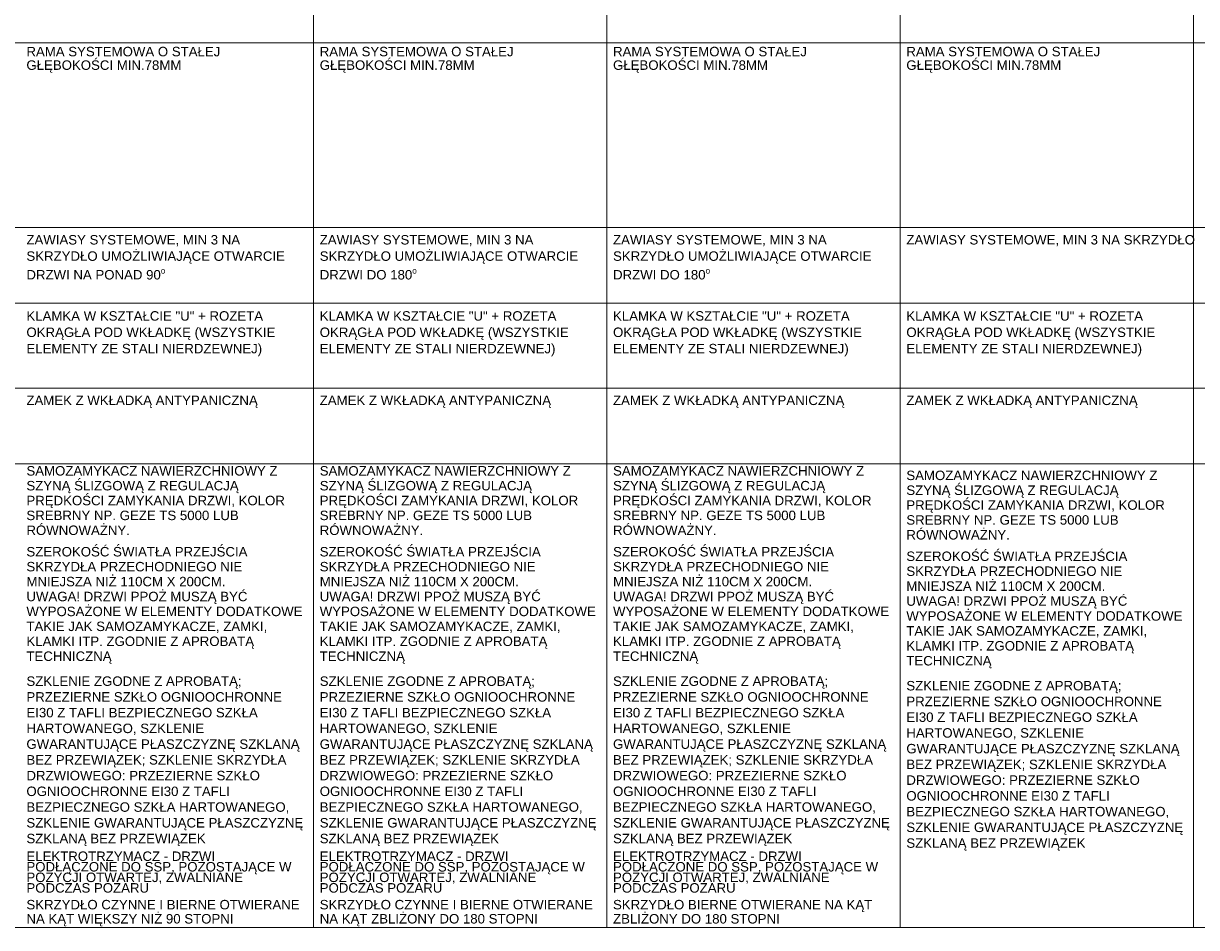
# Paper-space layout 'A-57 ZESTAWIENIE STOLARKI PROJEKTOWANEJ' of a CAD drawing. Header units: millimetres. Extents: x 0 to 900, y 0 to 1010.
# Tile 59 of 63: x 549 to 673, y 812 to 908. Entities that reach past the tile are written whole.
import ezdxf
from ezdxf.xclip import XClip

# ---------------------------------------------------------------- set-up
doc = ezdxf.new("R2010")
doc.units = ezdxf.units.MM
doc.header["$MEASUREMENT"] = 0
doc.header["$XCLIPFRAME"] = 0
doc.layers.add('0_Nr_pióra__7', color=7, linetype='Continuous', lineweight=18, true_color=0x171717)
doc.layers.add('0_Nr_pióra__94', color=7, linetype='Continuous', lineweight=5, true_color=0x3b3b3b)
doc.layers.add('A_podrys', color=7, linetype='Continuous')
doc.styles.add('STYL_AUTOMATYCZNY_1', font='arial.ttf')

# ---------------------------------------------------------------- blocks, each defined once
blk = doc.blocks.new('Rysunek_1_1', base_point=(-2089.9, -1946.74))
at = {"layer": '0_Nr_pióra__94', "color": 250, "linetype": 'Continuous', "lineweight": 5, "true_color": 0x3b3b3b}
for p, q in [((579.6, 1002.64), (579.6, 812.25)), ((610.6, 1002.64), (610.6, 812.25)), ((641.6, 1002.64), (641.6, 812.25)), ((672.6, 1002.64), (672.6, 812.25)), ((300.6, 905.75), (858.6, 905.75)), ((300.6, 886.25), (858.6, 886.25)), ((35.27, 878.25), (856.6, 878.25)), ((35.27, 869.25), (887.6, 869.25)), ((35.27, 861.25), (856.6, 861.25)), ((31.27, 812.25), (889.6, 812.25))]:
    blk.add_line(p, q, dxfattribs=at)
at = {"layer": '0_Nr_pióra__7', "color": 250, "linetype": 'Continuous', "lineweight": 18, "true_color": 0x171717, "char_height": 1, "width": 29.4591, "attachment_point": 1, "style": 'STYL_AUTOMATYCZNY_1'}
for s, insert, line_spacing_factor in [('\\A1;{\\pql;\\fArial|b0|i0|c238|p0;\\W1.000000;RAMA SYSTEMOWA O STAŁEJ GŁĘBOKOŚCI MIN.78MM}', (549.26, 905.33), 0.859401), ('\\A1;{\\pql;\\fArial|b0|i0|c238|p0;\\W1.000000;RAMA SYSTEMOWA O STAŁEJ GŁĘBOKOŚCI MIN.78MM}', (580.26, 905.33), 0.859401), ('\\A1;{\\pql;\\fArial|b0|i0|c238|p0;\\W1.000000;RAMA SYSTEMOWA O STAŁEJ GŁĘBOKOŚCI MIN.78MM}', (611.26, 905.33), 0.859401), ('\\A1;{\\pql;\\fArial|b0|i0|c238|p0;\\W1.000000;RAMA SYSTEMOWA O STAŁEJ GŁĘBOKOŚCI MIN.78MM}', (642.26, 905.33), 0.859401), ('\\A1;{\\pql;\\fArial|b0|i0|c238|p0;\\W1.000000;ZAWIASY SYSTEMOWE, MIN 3 NA SKRZYDŁO UMOŻLIWIAJĄCE OTWARCIE DRZWI NA PONAD 90\\fArial|b0|i0|c238|p0;\\H0.942857x;\\W1.000000;\\A1{\\H.66x;\\So^  ;}\\fArial|b0|i0|c238|p0;\\H1.060606x;\\W1.000000; }', (549.26, 885.44), 1.035535), ('\\A1;{\\pql;\\fArial|b0|i0|c238|p0;\\W1.000000;ZAWIASY SYSTEMOWE, MIN 3 NA SKRZYDŁO UMOŻLIWIAJĄCE OTWARCIE DRZWI DO 180\\fArial|b0|i0|c238|p0;\\H0.942857x;\\W1.000000;\\A1{\\H.66x;\\So^  ;}\\fArial|b0|i0|c238|p0;\\H1.060606x;\\W1.000000; }', (580.26, 885.44), 1.035535), ('\\A1;{\\pql;\\fArial|b0|i0|c238|p0;\\W1.000000;ZAWIASY SYSTEMOWE, MIN 3 NA SKRZYDŁO UMOŻLIWIAJĄCE OTWARCIE DRZWI DO 180\\fArial|b0|i0|c238|p0;\\H0.942857x;\\W1.000000;\\A1{\\H.66x;\\So^  ;}\\fArial|b0|i0|c238|p0;\\H1.060606x;\\W1.000000; }', (611.26, 885.44), 1.035535), ('\\A1;{\\pql;\\fArial|b0|i0|c238|p0;\\W1.000000;ZAWIASY SYSTEMOWE, MIN 3 NA \\fArial|b0|i0|c238|p0;\\W1.000000;SKRZYDŁO}', (642.26, 885.44), 1.001649), ('\\A1;{\\pql;\\fArial|b0|i0|c238|p0;\\W1.000000;KLAMKA W KSZTAŁCIE "U" + ROZETA OKRĄGŁA POD WKŁADKĘ (WSZYSTKIE ELEMENTY ZE STALI NIERDZEWNEJ)}', (549.26, 877.39), 1.036028), ('\\A1;{\\pql;\\fArial|b0|i0|c238|p0;\\W1.000000;KLAMKA W KSZTAŁCIE "U" + ROZETA OKRĄGŁA POD WKŁADKĘ (WSZYSTKIE ELEMENTY ZE STALI NIERDZEWNEJ)}', (580.26, 877.39), 1.036028), ('\\A1;{\\pql;\\fArial|b0|i0|c238|p0;\\W1.000000;KLAMKA W KSZTAŁCIE "U" + ROZETA OKRĄGŁA POD WKŁADKĘ (WSZYSTKIE ELEMENTY ZE STALI NIERDZEWNEJ)}', (611.26, 877.39), 1.036028), ('\\A1;{\\pql;\\fArial|b0|i0|c238|p0;\\W1.000000;KLAMKA W KSZTAŁCIE "U" + ROZETA OKRĄGŁA POD WKŁADKĘ (WSZYSTKIE ELEMENTY ZE STALI NIERDZEWNEJ)}', (642.26, 877.39), 1.036028), ('\\A1;{\\pql;\\fArial|b0|i0|c238|p0;\\W1.000000;SAMOZAMYKACZ NAWIERZCHNIOWY Z SZYNĄ ŚLIZGOWĄ Z REGULACJĄ PRĘDKOŚCI ZAMYKANIA DRZWI, KOLOR SREBRNY NP. GEZE TS 5000 LUB RÓWNOWAŻNY.}', (549.26, 861.02), 0.941901), ('\\A1;{\\pql;\\fArial|b0|i0|c238|p0;\\W1.000000;SAMOZAMYKACZ NAWIERZCHNIOWY Z SZYNĄ ŚLIZGOWĄ Z REGULACJĄ PRĘDKOŚCI ZAMYKANIA DRZWI, KOLOR SREBRNY NP. GEZE TS 5000 LUB RÓWNOWAŻNY.}', (580.26, 861.02), 0.941901), ('\\A1;{\\pql;\\fArial|b0|i0|c238|p0;\\W1.000000;SAMOZAMYKACZ NAWIERZCHNIOWY Z SZYNĄ ŚLIZGOWĄ Z REGULACJĄ PRĘDKOŚCI ZAMYKANIA DRZWI, KOLOR SREBRNY NP. GEZE TS 5000 LUB RÓWNOWAŻNY.}', (611.26, 861.02), 0.941901), ('\\A1;{\\pql;\\fArial|b0|i0|c238|p0;\\W1.000000;SAMOZAMYKACZ NAWIERZCHNIOWY Z SZYNĄ ŚLIZGOWĄ Z REGULACJĄ PRĘDKOŚCI ZAMYKANIA DRZWI, KOLOR SREBRNY NP. GEZE TS 5000 LUB RÓWNOWAŻNY.}', (642.26, 860.54), 0.941901), ('\\A1;{\\pql;\\fArial|b0|i0|c238|p0;\\W1.000000;SZEROKOŚĆ ŚWIATŁA PRZEJŚCIA SKRZYDŁA PRZECHODNIEGO NIE MNIEJSZA NIŻ 110CM X 200CM.\\P\\pql;\\fArial|b0|i0|c238|p0;\\W1.000000;UWAGA! DRZWI PPOŻ MUSZĄ BYĆ WYPOSAŻONE W ELEMENTY DODATKOWE TAKIE JAK SAMOZAMYKACZE, ZAMKI, KLAMKI ITP. ZGODNIE Z APROBATĄ TECHNICZNĄ}', (549.26, 852.47), 0.946258), ('\\A1;{\\pql;\\fArial|b0|i0|c238|p0;\\W1.000000;SZEROKOŚĆ ŚWIATŁA PRZEJŚCIA SKRZYDŁA PRZECHODNIEGO NIE MNIEJSZA NIŻ 110CM X 200CM.\\P\\pql;\\fArial|b0|i0|c238|p0;\\W1.000000;UWAGA! DRZWI PPOŻ MUSZĄ BYĆ WYPOSAŻONE W ELEMENTY DODATKOWE TAKIE JAK SAMOZAMYKACZE, ZAMKI, KLAMKI ITP. ZGODNIE Z APROBATĄ TECHNICZNĄ}', (580.26, 852.47), 0.946258), ('\\A1;{\\pql;\\fArial|b0|i0|c238|p0;\\W1.000000;SZEROKOŚĆ ŚWIATŁA PRZEJŚCIA SKRZYDŁA PRZECHODNIEGO NIE MNIEJSZA NIŻ 110CM X 200CM.\\P\\pql;\\fArial|b0|i0|c238|p0;\\W1.000000;UWAGA! DRZWI PPOŻ MUSZĄ BYĆ WYPOSAŻONE W ELEMENTY DODATKOWE TAKIE JAK SAMOZAMYKACZE, ZAMKI, KLAMKI ITP. ZGODNIE Z APROBATĄ TECHNICZNĄ}', (611.26, 852.47), 0.946258), ('\\A1;{\\pql;\\fArial|b0|i0|c238|p0;\\W1.000000;SZEROKOŚĆ ŚWIATŁA PRZEJŚCIA SKRZYDŁA PRZECHODNIEGO NIE MNIEJSZA NIŻ 110CM X 200CM.\\P\\pql;\\fArial|b0|i0|c238|p0;\\W1.000000;UWAGA! DRZWI PPOŻ MUSZĄ BYĆ WYPOSAŻONE W ELEMENTY DODATKOWE TAKIE JAK SAMOZAMYKACZE, ZAMKI, KLAMKI ITP. ZGODNIE Z APROBATĄ TECHNICZNĄ}', (642.26, 851.99), 0.946258), ('\\A1;{\\pql;\\fArial|b0|i0|c238|p0;\\W1.000000;SZKLENIE ZGODNE Z APROBATĄ; PRZEZIERNE SZKŁO OGNIOOCHRONNE EI30 Z TAFLI BEZPIECZNEGO SZKŁA HARTOWANEGO, SZKLENIE GWARANTUJĄCE PŁASZCZYZNĘ SZKLANĄ BEZ PRZEWIĄZEK; SZKLENIE SKRZYDŁA DRZWIOWEGO: PRZEZIERNE SZKŁO OGNIOOCHRONNE EI30 Z TAFLI BEZPIECZNEGO SZKŁA HARTOWANEGO, SZKLENIE GWARANTUJĄCE PŁASZCZYZNĘ SZKLANĄ BEZ PRZEWIĄZEK}', (549.26, 838.79), 0.997668), ('\\A1;{\\pql;\\fArial|b0|i0|c238|p0;\\W1.000000;SZKLENIE ZGODNE Z APROBATĄ; PRZEZIERNE SZKŁO OGNIOOCHRONNE EI30 Z TAFLI BEZPIECZNEGO SZKŁA HARTOWANEGO, SZKLENIE GWARANTUJĄCE PŁASZCZYZNĘ SZKLANĄ BEZ PRZEWIĄZEK; SZKLENIE SKRZYDŁA DRZWIOWEGO: PRZEZIERNE SZKŁO OGNIOOCHRONNE EI30 Z TAFLI BEZPIECZNEGO SZKŁA HARTOWANEGO, SZKLENIE GWARANTUJĄCE PŁASZCZYZNĘ SZKLANĄ BEZ PRZEWIĄZEK}', (580.26, 838.79), 0.997668), ('\\A1;{\\pql;\\fArial|b0|i0|c238|p0;\\W1.000000;SZKLENIE ZGODNE Z APROBATĄ; PRZEZIERNE SZKŁO OGNIOOCHRONNE EI30 Z TAFLI BEZPIECZNEGO SZKŁA HARTOWANEGO, SZKLENIE GWARANTUJĄCE PŁASZCZYZNĘ SZKLANĄ BEZ PRZEWIĄZEK; SZKLENIE SKRZYDŁA DRZWIOWEGO: PRZEZIERNE SZKŁO OGNIOOCHRONNE EI30 Z TAFLI BEZPIECZNEGO SZKŁA HARTOWANEGO, SZKLENIE GWARANTUJĄCE PŁASZCZYZNĘ SZKLANĄ BEZ PRZEWIĄZEK}', (611.26, 838.79), 0.997668), ('\\A1;{\\pql;\\fArial|b0|i0|c238|p0;\\W1.000000;SZKLENIE ZGODNE Z APROBATĄ; PRZEZIERNE SZKŁO OGNIOOCHRONNE EI30 Z TAFLI BEZPIECZNEGO SZKŁA HARTOWANEGO, SZKLENIE GWARANTUJĄCE PŁASZCZYZNĘ SZKLANĄ BEZ PRZEWIĄZEK; SZKLENIE SKRZYDŁA DRZWIOWEGO: PRZEZIERNE SZKŁO OGNIOOCHRONNE EI30 Z TAFLI BEZPIECZNEGO SZKŁA HARTOWANEGO, SZKLENIE GWARANTUJĄCE PŁASZCZYZNĘ SZKLANĄ BEZ PRZEWIĄZEK}', (642.26, 838.31), 0.997668), ('\\A1;{\\pql;\\fArial|b0|i0|c238|p0;\\W1.000000;ELEKTROTRZYMACZ - DRZWI PODŁĄCZONE DO SSP, POZOSTAJĄCE W POZYCJI OTWARTEJ, ZWALNIANE PODCZAS POŻARU}', (549.26, 820.29), 0.669731), ('\\A1;{\\pql;\\fArial|b0|i0|c238|p0;\\W1.000000;ELEKTROTRZYMACZ - DRZWI PODŁĄCZONE DO SSP, POZOSTAJĄCE W POZYCJI OTWARTEJ, ZWALNIANE PODCZAS POŻARU}', (580.26, 820.29), 0.669731), ('\\A1;{\\pql;\\fArial|b0|i0|c238|p0;\\W1.000000;ELEKTROTRZYMACZ - DRZWI PODŁĄCZONE DO SSP, POZOSTAJĄCE W POZYCJI OTWARTEJ, ZWALNIANE PODCZAS POŻARU}', (611.26, 820.29), 0.669731), ('\\A1;{\\pql;\\fArial|b0|i0|c238|p0;\\W1.000000;SKRZYDŁO CZYNNE I BIERNE OTWIERANE NA KĄT WIĘKSZY NIŻ 90 STOPNI}', (549.26, 815.17), 0.895418), ('\\A1;{\\pql;\\fArial|b0|i0|c238|p0;\\W1.000000;SKRZYDŁO CZYNNE I BIERNE OTWIERANE NA KĄT ZBLIŻONY DO 180 STOPNI}', (580.26, 815.17), 0.895418), ('\\A1;{\\pql;\\fArial|b0|i0|c238|p0;\\W1.000000;SKRZYDŁO BIERNE OTWIERANE NA KĄT ZBLIŻONY DO 180 STOPNI}', (611.26, 815.17), 0.89768)]:
    blk.add_mtext(s, dxfattribs=dict(at, insert=insert, line_spacing_factor=line_spacing_factor))
at = {"layer": '0_Nr_pióra__7', "color": 250, "linetype": 'Continuous', "lineweight": 18, "true_color": 0x171717, "char_height": 1, "attachment_point": 1, "style": 'STYL_AUTOMATYCZNY_1'}
for insert in [(549.26, 868.47), (580.26, 868.47), (611.26, 868.47), (642.26, 868.47)]:
    blk.add_mtext('\\A1;{\\pql;\\fArial|b0|i0|c238|p0;\\W1.000000;ZAMEK \\fArial|b0|i0|c238|p0;\\W1.000000;Z\\fArial|b0|i0|c238|p0;\\W1.000000; WKŁADKĄ\\fArial|b0|i0|c238|p0;\\W1.000000; ANTYPANICZNĄ}', dxfattribs=dict(at, insert=insert))

psp = doc.layouts.new('A-57 ZESTAWIENIE STOLARKI PROJEKTOWANEJ')

# ---------------------------------------------------------------- block references
at = {"layer": 'A_podrys', "color": 37, "linetype": 'Continuous', "lineweight": 5, "true_color": 0x656532}
ref = psp.add_blockref('Rysunek_1_1', (-2089.9, -1946.74), dxfattribs=at)
XClip(ref).set_block_clipping_path([(28.6628210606, 4.9003190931), (892.6953650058, 1005.4179299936)])

doc.saveas('drawing.dxf')
